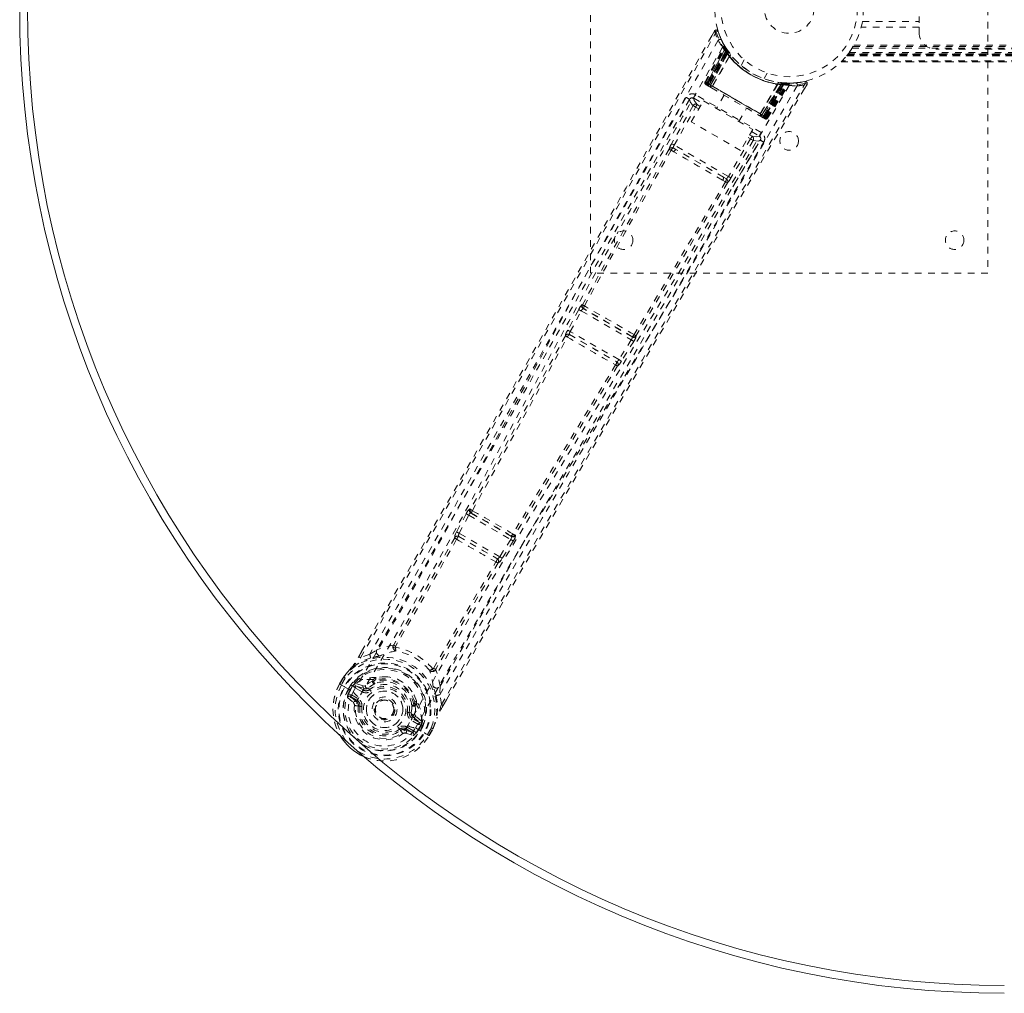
# Model space of a CAD drawing. Header units: inches. Extents: x 17.8 to 113.3, y 47.2 to 77.
# Tile 1 of 6: x 17.8 to 32.7, y 47.2 to 61.9. Entities that reach past the tile are written whole.
import ezdxf

# ---------------------------------------------------------------- set-up
doc = ezdxf.new("R2010")
doc.units = ezdxf.units.IN
doc.header["$MEASUREMENT"] = 0
doc.linetypes.add('SLD-Dashed', pattern=[0.075, 0.05, -0.025])
doc.linetypes.add('SLD-Solid', pattern=[0])

msp = doc.modelspace()

# ---------------------------------------------------------------- linework, layer by layer
at = {"color": 7, "linetype": 'SLD-Dashed', "lineweight": 0}
for p, q in [((26.458, 58.081), (26.458, 66.081)), ((32.458, 66.081), (32.458, 58.081)), ((31.423, 62.362), (31.423, 61.799)), ((30.566, 61.883), (31.423, 61.883)), ((28.33, 61.74), (28.289, 61.667)), ((28.356, 61.726), (28.385, 61.735)), ((31.423, 61.799), (30.547, 61.799)), ((31.423, 61.716), (31.423, 61.799)), ((28.187, 60.971), (28.472, 61.507)), ((28.199, 60.965), (28.479, 61.493)), ((28.492, 61.477), (28.215, 60.951)), ((28.215, 60.956), (28.49, 61.474)), ((28.499, 61.435), (28.221, 60.952)), ((28.479, 61.522), (28.471, 61.535)), ((28.479, 61.493), (28.472, 61.507)), ((28.53, 61.441), (28.49, 61.504)), ((28.532, 61.41), (28.49, 61.474)), ((28.499, 61.435), (28.523, 61.451)), ((28.502, 61.43), (28.499, 61.435)), ((28.502, 61.43), (28.526, 61.446)), ((28.508, 61.422), (28.531, 61.439)), ((28.51, 61.418), (28.534, 61.435)), ((28.523, 61.451), (28.526, 61.446)), ((28.531, 61.439), (28.53, 61.441)), ((28.534, 61.435), (28.531, 61.439)), ((30.411, 61.482), (100.756, 61.482)), ((30.426, 61.508), (100.74, 61.508)), ((30.437, 61.525), (100.73, 61.525)), ((33.923, 61.466), (31.673, 61.466)), ((28.225, 60.95), (28.502, 61.43)), ((28.232, 60.945), (28.508, 61.422)), ((28.51, 61.418), (28.236, 60.943)), ((28.519, 61.406), (28.249, 60.936)), ((28.251, 60.934), (28.522, 61.402)), ((28.272, 60.922), (28.532, 61.41)), ((28.532, 61.408), (28.273, 60.922)), ((28.298, 60.906), (28.556, 61.363)), ((28.557, 61.361), (28.3, 60.906)), ((28.519, 61.406), (28.543, 61.422)), ((28.522, 61.402), (28.545, 61.419)), ((28.532, 61.41), (28.532, 61.408)), ((28.543, 61.422), (28.545, 61.419)), ((28.557, 61.361), (28.556, 61.363)), ((28.573, 61.382), (28.571, 61.384)), ((28.78, 61.306), (28.732, 61.222)), ((100.91, 61.288), (30.256, 61.288)), ((30.331, 61.37), (30.327, 61.365)), ((30.327, 61.366), (100.84, 61.366)), ((100.84, 61.365), (30.327, 61.365)), ((30.331, 61.37), (100.836, 61.37)), ((30.332, 61.372), (100.835, 61.372)), ((100.833, 61.374), (30.334, 61.374)), ((30.334, 61.374), (100.833, 61.374)), ((100.823, 61.386), (30.343, 61.386)), ((100.82, 61.39), (30.347, 61.39)), ((30.348, 61.392), (100.819, 61.392)), ((30.35, 61.394), (100.817, 61.394)), ((30.366, 61.417), (100.8, 61.417)), ((30.243, 61.275), (100.923, 61.275)), ((100.922, 61.275), (30.244, 61.275)), ((30.245, 61.275), (100.922, 61.275)), ((29.078, 61.022), (29.126, 61.106)), ((28.187, 60.971), (28.199, 60.965)), ((28.196, 60.934), (28.199, 60.931)), ((28.2, 60.931), (28.2, 60.931)), ((28.207, 60.927), (28.211, 60.924)), ((28.215, 60.956), (28.272, 60.922)), ((28.218, 60.92), (28.222, 60.918)), ((29.095, 60.447), (28.225, 60.95)), ((28.226, 60.916), (28.284, 60.882)), ((28.236, 60.943), (29.084, 60.453)), ((28.249, 60.936), (28.251, 60.934)), ((29.069, 60.462), (28.251, 60.934)), ((28.273, 60.922), (28.272, 60.922)), ((28.298, 60.906), (28.3, 60.906)), ((29.288, 60.94), (29.021, 60.488)), ((29.021, 60.49), (29.285, 60.94)), ((29.047, 60.475), (29.339, 60.943)), ((29.341, 60.943), (29.048, 60.474)), ((29.339, 60.93), (29.069, 60.462)), ((29.072, 60.461), (29.343, 60.93)), ((29.084, 60.453), (29.359, 60.928)), ((29.364, 60.928), (29.088, 60.451)), ((29.373, 60.927), (29.095, 60.447)), ((29.1, 60.445), (29.379, 60.927)), ((29.102, 60.439), (29.418, 60.942)), ((29.106, 60.441), (29.417, 60.939)), ((29.122, 60.432), (29.439, 60.939)), ((29.133, 60.425), (29.455, 60.939)), ((29.288, 60.94), (29.285, 60.94)), ((29.299, 60.964), (29.296, 60.965)), ((29.342, 60.959), (29.339, 60.93)), ((29.339, 60.943), (29.341, 60.943)), ((29.417, 60.939), (29.341, 60.943)), ((29.346, 60.959), (29.343, 60.93)), ((29.346, 60.959), (29.375, 60.956)), ((29.361, 60.957), (29.359, 60.928)), ((29.366, 60.957), (29.361, 60.957)), ((29.366, 60.957), (29.364, 60.928)), ((29.368, 60.957), (29.367, 60.957)), ((29.443, 60.953), (29.368, 60.957)), ((29.375, 60.956), (29.373, 60.927)), ((29.379, 60.927), (29.373, 60.927)), ((29.375, 60.956), (29.381, 60.956)), ((29.381, 60.956), (29.379, 60.927)), ((29.381, 60.956), (29.39, 60.955)), ((29.408, 60.937), (29.404, 60.941)), ((29.455, 60.939), (29.439, 60.939)), ((29.479, 60.953), (29.464, 60.953)), ((29.556, 60.957), (29.485, 60.955)), ((29.696, 60.978), (29.567, 60.959)), ((29.684, 60.86), (29.728, 60.933)), ((29.728, 60.934), (29.702, 60.949)), ((27.953, 60.706), (27.552, 59.997)), ((27.954, 60.707), (27.953, 60.706)), ((27.966, 60.722), (27.954, 60.709)), ((27.959, 60.715), (27.954, 60.707)), ((28.016, 60.726), (28.144, 60.652)), ((29.036, 60.206), (28.046, 60.778)), ((28.477, 60.771), (28.361, 60.569)), ((28.006, 60.613), (27.682, 60.038)), ((27.721, 60.016), (28.045, 60.591)), ((27.979, 60.367), (28.162, 60.684)), ((28.006, 60.613), (28.045, 60.591)), ((28.093, 60.564), (28.045, 60.591)), ((28.115, 60.602), (28.067, 60.63)), ((28.162, 60.684), (28.908, 60.253)), ((28.698, 60.374), (28.815, 60.576)), ((29.008, 60.464), (29.066, 60.431)), ((29.021, 60.49), (29.021, 60.488)), ((29.048, 60.474), (29.047, 60.475)), ((29.048, 60.474), (29.106, 60.441)), ((29.069, 60.462), (29.072, 60.461)), ((29.07, 60.429), (29.073, 60.427)), ((29.081, 60.422), (29.085, 60.42)), ((29.085, 60.42), (29.086, 60.422)), ((29.091, 60.416), (29.091, 60.416)), ((29.092, 60.415), (29.096, 60.414)), ((29.122, 60.432), (29.133, 60.425)), ((28.725, 59.936), (27.979, 60.367)), ((28.908, 60.253), (28.725, 59.936)), ((28.875, 60.112), (28.539, 59.544)), ((28.838, 60.133), (28.875, 60.112)), ((28.861, 60.172), (28.898, 60.151)), ((28.89, 60.222), (29.006, 60.154)), ((29.021, 60.091), (29.026, 60.099)), ((29.022, 60.092), (29.028, 60.109)), ((27.748, 59.95), (27.707, 59.974)), ((28.539, 59.544), (27.721, 60.016)), ((28.468, 59.534), (27.748, 59.95)), ((28.914, 60.089), (28.578, 59.521)), ((28.607, 59.388), (29.02, 60.09)), ((29.02, 60.089), (29.021, 60.091)), ((27.674, 59.939), (27.716, 59.914)), ((28.509, 59.51), (28.468, 59.534)), ((28.453, 59.488), (28.496, 59.465)), ((32.458, 58.081), (26.458, 58.081)), ((26.336, 57.607), (26.33, 57.607)), ((26.279, 57.533), (26.112, 57.222)), ((26.151, 57.201), (26.318, 57.512)), ((26.318, 57.512), (27.072, 57.077)), ((26.347, 57.547), (26.353, 57.547)), ((27.088, 57.119), (26.347, 57.547)), ((26.078, 57.138), (26.078, 57.137)), ((26.14, 57.155), (26.14, 57.156)), ((26.14, 57.156), (26.852, 56.744)), ((26.886, 56.777), (26.151, 57.201)), ((27.084, 57.124), (27.088, 57.119)), ((27.149, 57.135), (27.145, 57.14)), ((27.072, 57.077), (26.886, 56.777)), ((27.11, 57.053), (26.924, 56.753)), ((26.852, 56.744), (26.852, 56.744)), ((26.867, 56.682), (26.868, 56.682)), ((24.578, 54.448), (24.434, 54.175)), ((24.644, 54.518), (24.631, 54.521)), ((24.648, 54.461), (24.661, 54.458)), ((25.265, 54.105), (24.648, 54.461)), ((24.473, 54.154), (24.617, 54.427)), ((24.617, 54.427), (25.251, 54.061)), ((24.434, 54.175), (24.419, 54.144)), ((25.086, 53.8), (24.473, 54.154)), ((24.405, 54.087), (24.405, 54.087)), ((24.467, 54.105), (24.466, 54.106)), ((24.466, 54.106), (25.048, 53.77)), ((25.251, 54.061), (25.086, 53.8)), ((25.289, 54.037), (25.124, 53.776)), ((25.256, 54.115), (25.265, 54.105)), ((25.316, 54.13), (25.325, 54.12)), ((25.048, 53.77), (25.047, 53.77)), ((25.062, 53.708), (25.063, 53.707)), ((25.124, 53.776), (25.105, 53.748)), ((22.954, 52.289), (22.999, 52.366)), ((23, 52.366), (22.956, 52.289)), ((23.122, 52.327), (23.229, 52.394)), ((23.122, 52.327), (22.981, 52.275)), ((22.667, 51.878), (22.726, 51.979)), ((22.727, 51.978), (22.668, 51.877)), ((22.752, 51.964), (22.694, 51.864)), ((22.729, 51.983), (22.726, 51.979)), ((22.727, 51.978), (22.752, 51.964)), ((23.177, 51.944), (23.166, 51.925)), ((23.195, 51.928), (23.184, 51.909)), ((22.667, 51.878), (22.671, 51.876)), ((22.671, 51.876), (22.717, 51.85)), ((22.717, 51.85), (22.737, 51.838)), ((22.737, 51.838), (22.742, 51.835)), ((22.742, 51.835), (22.872, 51.76)), ((22.799, 51.803), (22.835, 51.866)), ((22.799, 51.803), (22.799, 51.803)), ((22.86, 51.85), (22.825, 51.789)), ((22.83, 51.786), (22.825, 51.789)), ((22.868, 51.853), (22.83, 51.786)), ((22.835, 51.866), (22.836, 51.866)), ((22.861, 51.85), (22.875, 51.864)), ((22.875, 51.864), (22.868, 51.853)), ((22.897, 51.884), (22.893, 51.882)), ((23.005, 51.761), (22.893, 51.826)), ((22.897, 51.884), (22.912, 51.888)), ((22.908, 51.852), (23.033, 51.809)), ((23.02, 51.787), (22.908, 51.852)), ((22.912, 51.888), (22.912, 51.888)), ((22.912, 51.888), (22.912, 51.888)), ((23.022, 51.849), (22.912, 51.888)), ((23.033, 51.809), (23.02, 51.787)), ((23.089, 51.811), (23.101, 51.817)), ((23.101, 51.817), (23.119, 51.794)), ((24.184, 51.843), (24.18, 51.716)), ((22.784, 51.672), (22.875, 51.592)), ((22.919, 51.612), (22.829, 51.688)), ((22.829, 51.688), (22.929, 51.63)), ((22.844, 51.714), (22.944, 51.656)), ((22.872, 51.76), (22.872, 51.76)), ((22.919, 51.612), (22.929, 51.63)), ((23.827, 51.622), (23.829, 51.601)), ((24.205, 51.568), (24.18, 51.716)), ((24.23, 51.553), (24.28, 51.641)), ((24.23, 51.552), (24.281, 51.64)), ((22.949, 51.545), (22.95, 51.554)), ((22.973, 51.542), (22.949, 51.545)), ((23.787, 51.561), (23.798, 51.581)), ((23.821, 51.573), (23.81, 51.554)), ((23.719, 51.447), (23.748, 51.443)), ((23.748, 51.443), (23.749, 51.43)), ((23.86, 51.268), (23.748, 51.333)), ((23.775, 51.38), (23.763, 51.359)), ((23.875, 51.294), (23.763, 51.359)), ((23.775, 51.38), (23.875, 51.294)), ((23.905, 51.315), (23.816, 51.391)), ((23.588, 51.176), (23.574, 51.195)), ((23.596, 51.181), (23.588, 51.176)), ((23.624, 51.128), (23.588, 51.176)), ((23.662, 51.183), (23.672, 51.201)), ((23.773, 51.143), (23.662, 51.183)), ((23.672, 51.201), (23.773, 51.143)), ((23.687, 51.227), (23.788, 51.169)), ((23.813, 51.217), (23.944, 51.142)), ((23.896, 51.26), (23.857, 51.193)), ((23.857, 51.193), (23.862, 51.19)), ((23.862, 51.19), (23.897, 51.251)), ((23.924, 51.238), (23.888, 51.175)), ((23.902, 51.271), (23.896, 51.26)), ((23.897, 51.252), (23.902, 51.271)), ((23.924, 51.238), (23.897, 51.251)), ((23.905, 51.315), (23.908, 51.301)), ((23.909, 51.295), (23.908, 51.301)), ((23.924, 51.238), (23.924, 51.238)), ((23.993, 51.114), (24.05, 51.214)), ((24.016, 51.098), (24.075, 51.2)), ((24.018, 51.098), (24.076, 51.2)), ((24.076, 51.2), (24.078, 51.203)), ((23.666, 51.135), (23.781, 51.096)), ((23.944, 51.142), (23.949, 51.139)), ((23.949, 51.139), (23.969, 51.127)), ((23.969, 51.127), (24.014, 51.1)), ((24.014, 51.1), (24.018, 51.098))]:
    msp.add_line(p, q, dxfattribs=at)
at = {"color": 7, "linetype": 'SLD-Dashed', "lineweight": 0, "flags": 128}
for points in [[(22.999, 52.366), (24.311, 54.644), (25.655, 57.006), (26.993, 59.373), (28.33, 61.741)], [(28.33, 61.741), (28.331, 61.74), (28.332, 61.739), (28.338, 61.736), (28.346, 61.731), (28.351, 61.728), (28.356, 61.726)], [(28.382, 61.734), (28.378, 61.741), (28.372, 61.747), (28.365, 61.751), (28.358, 61.754), (28.35, 61.754), (28.343, 61.752), (28.337, 61.748), (28.332, 61.743)], [(28.386, 61.6), (27.596, 60.22), (26.817, 58.834), (26.05, 57.445), (25.292, 56.055), (24.698, 54.967), (24.1, 53.885), (23.493, 52.815), (22.873, 51.76)], [(22.981, 52.275), (23.351, 52.914), (23.741, 53.59), (24.15, 54.304), (24.58, 55.055), (24.975, 55.747), (25.384, 56.468), (25.479, 56.634), (25.574, 56.802), (25.669, 56.97), (25.735, 57.086), (25.799, 57.199), (25.866, 57.317), (25.935, 57.44), (26.158, 57.835), (26.407, 58.274), (26.68, 58.758), (26.853, 59.064), (27.036, 59.388), (27.234, 59.738), (27.418, 60.066), (27.66, 60.493), (27.874, 60.872), (28.062, 61.204), (28.222, 61.489), (28.356, 61.726)], [(28.475, 61.525), (28.475, 61.512), (28.472, 61.498)], [(28.475, 61.512), (28.473, 61.506), (28.472, 61.505)], [(28.493, 61.482), (28.491, 61.476), (28.49, 61.474)], [(28.499, 61.488), (28.503, 61.481), (28.523, 61.451)], [(29.456, 60.918), (28.657, 59.548), (27.847, 58.186), (27.027, 56.832), (26.203, 55.484), (25.557, 54.429), (24.919, 53.373), (24.297, 52.314), (23.697, 51.25)], [(29.578, 60.912), (28.778, 59.537), (27.967, 58.17), (27.148, 56.811), (26.324, 55.46), (25.678, 54.401), (25.04, 53.342), (24.416, 52.282), (23.813, 51.217)], [(24.205, 51.568), (24.611, 52.274), (25.036, 53.008), (25.48, 53.773), (25.884, 54.466), (26.146, 54.912), (26.42, 55.38), (26.707, 55.868), (26.992, 56.354), (27.24, 56.774), (27.568, 57.332), (27.917, 57.925), (28.288, 58.553), (28.632, 59.136), (29.702, 60.949)], [(24.281, 51.64), (25.592, 53.905), (26.965, 56.249), (28.347, 58.593), (29.728, 60.934)], [(28.221, 60.952), (28.208, 60.96), (28.197, 60.966), (28.189, 60.97), (28.187, 60.971)], [(28.199, 60.965), (28.202, 60.963), (28.209, 60.959), (28.22, 60.953), (28.232, 60.945)], [(28.215, 60.956), (28.212, 60.949), (28.212, 60.947)], [(28.212, 60.924), (28.212, 60.924), (28.213, 60.923), (28.215, 60.923), (28.219, 60.922)], [(28.249, 60.936), (28.242, 60.94), (28.235, 60.944), (28.229, 60.947), (28.224, 60.95), (28.219, 60.953), (28.216, 60.955), (28.215, 60.956), (28.215, 60.956)], [(28.225, 60.916), (28.226, 60.915), (28.227, 60.915)], [(28.273, 60.922), (28.271, 60.911), (28.273, 60.9)], [(28.298, 60.906), (28.278, 60.901), (28.273, 60.9)], [(28.286, 60.881), (28.464, 60.778), (28.646, 60.673), (28.827, 60.568), (29.006, 60.465)], [(28.3, 60.906), (28.479, 60.803), (28.66, 60.698), (28.842, 60.593), (29.021, 60.49)], [(29.725, 60.935), (29.727, 60.943), (29.728, 60.951), (29.727, 60.959), (29.724, 60.967), (29.719, 60.973), (29.713, 60.977), (29.706, 60.979), (29.698, 60.978)], [(27.902, 60.739), (27.717, 60.411), (27.506, 60.038), (27.275, 59.629), (27.067, 59.259), (26.957, 59.065), (26.848, 58.871), (26.738, 58.677), (26.614, 58.457), (26.489, 58.235), (26.367, 58.02), (26.119, 57.582), (25.889, 57.174), (25.676, 56.798), (25.468, 56.43), (25.226, 56.004), (24.811, 55.273), (24.391, 54.536), (23.956, 53.774), (23.53, 53.034), (23.122, 52.327)], [(27.954, 60.709), (26.387, 57.932), (24.815, 55.159), (23.229, 52.394)], [(27.954, 60.709), (27.96, 60.673), (28.006, 60.613)], [(28.046, 60.778), (28.035, 60.759), (28.025, 60.742), (28.019, 60.73), (28.016, 60.726)], [(28.067, 60.63), (28.022, 60.69), (28.016, 60.726)], [(28.067, 60.63), (28.067, 60.629), (28.065, 60.627), (28.063, 60.623), (28.06, 60.618), (28.057, 60.613), (28.053, 60.606), (28.049, 60.599), (28.045, 60.591)], [(29.021, 60.488), (29.027, 60.469), (29.029, 60.464)], [(29.029, 60.464), (29.039, 60.468), (29.047, 60.475)], [(29.106, 60.441), (29.106, 60.441), (29.104, 60.442), (29.101, 60.444), (29.097, 60.446), (29.092, 60.449), (29.086, 60.453), (29.079, 60.457), (29.072, 60.461)], [(29.073, 60.427), (29.076, 60.425), (29.079, 60.423), (29.081, 60.422), (29.081, 60.422)], [(29.074, 60.428), (29.077, 60.425), (29.079, 60.424), (29.08, 60.423), (29.08, 60.423)], [(29.088, 60.451), (29.101, 60.444), (29.111, 60.438), (29.119, 60.434), (29.122, 60.432)], [(29.133, 60.425), (29.131, 60.427), (29.124, 60.431), (29.113, 60.437), (29.1, 60.445)], [(28.898, 60.151), (28.897, 60.15), (28.896, 60.147), (28.894, 60.144), (28.891, 60.139), (28.888, 60.133), (28.884, 60.126), (28.88, 60.119), (28.875, 60.112)], [(28.914, 60.089), (28.91, 60.092), (28.901, 60.097), (28.889, 60.104), (28.875, 60.112)], [(29.006, 60.154), (28.972, 60.141), (28.898, 60.151)], [(29.006, 60.154), (29.009, 60.159), (29.015, 60.17), (29.025, 60.187), (29.036, 60.206)], [(24.18, 51.716), (24.55, 52.357), (24.937, 53.025), (25.341, 53.719), (25.727, 54.381), (26.119, 55.05), (26.512, 55.719), (26.896, 56.37), (27.264, 56.995), (27.607, 57.577), (27.992, 58.229), (28.353, 58.84), (28.707, 59.44), (29.074, 60.062)], [(24.184, 51.843), (25.785, 54.598), (27.402, 57.346), (29.022, 60.092)], [(27.646, 59.957), (26.987, 58.783), (26.336, 57.607)], [(27.721, 60.016), (27.707, 60.024), (27.695, 60.031), (27.686, 60.036), (27.682, 60.038)], [(28.468, 59.534), (28.291, 59.636), (28.113, 59.739), (27.929, 59.845), (27.748, 59.95)], [(28.914, 60.089), (28.988, 60.079), (29.019, 60.091)], [(26.364, 57.588), (27.015, 58.765), (27.674, 59.939)], [(28.453, 59.488), (28.27, 59.594), (28.085, 59.701), (27.899, 59.808), (27.716, 59.914)], [(28.509, 59.51), (28.522, 59.498), (28.528, 59.486)], [(28.578, 59.521), (28.574, 59.523), (28.565, 59.528), (28.553, 59.536), (28.539, 59.544)], [(28.496, 59.465), (27.808, 58.307), (27.114, 57.155)], [(28.525, 59.449), (27.838, 58.292), (27.145, 57.14)], [(26.824, 58.617), (26.128, 57.351), (25.374, 55.963), (24.782, 54.876), (24.187, 53.796), (23.581, 52.727), (22.959, 51.675)], [(26.318, 57.512), (26.311, 57.516), (26.304, 57.52), (26.297, 57.523), (26.292, 57.526), (26.287, 57.529), (26.283, 57.531), (26.28, 57.532), (26.279, 57.533)], [(26.078, 57.137), (25.361, 55.825), (24.644, 54.518)], [(26.112, 57.222), (26.096, 57.192), (26.096, 57.191)], [(26.151, 57.201), (26.144, 57.205), (26.137, 57.209), (26.13, 57.212), (26.125, 57.215), (26.12, 57.218), (26.116, 57.22), (26.113, 57.221), (26.112, 57.222)], [(24.673, 54.496), (25.39, 55.804), (26.107, 57.118)], [(27.11, 57.053), (27.108, 57.054), (27.106, 57.056), (27.102, 57.058), (27.097, 57.061), (27.092, 57.064), (27.086, 57.068), (27.079, 57.072), (27.072, 57.077)], [(26.836, 56.697), (26.057, 55.419), (25.283, 54.144)], [(26.867, 56.682), (26.089, 55.405), (25.316, 54.13)], [(26.873, 56.701), (26.873, 56.699), (26.867, 56.682)], [(26.924, 56.753), (26.923, 56.754), (26.92, 56.756), (26.916, 56.758), (26.912, 56.761), (26.906, 56.764), (26.9, 56.768), (26.893, 56.772), (26.886, 56.777)], [(26.924, 56.753), (26.906, 56.725), (26.905, 56.724)], [(24.617, 54.427), (24.61, 54.431), (24.603, 54.435), (24.597, 54.438), (24.591, 54.441), (24.586, 54.443), (24.582, 54.446), (24.579, 54.447), (24.578, 54.448)], [(24.617, 54.427), (24.621, 54.435), (24.625, 54.442), (24.634, 54.453), (24.642, 54.46), (24.648, 54.461)], [(24.473, 54.154), (24.466, 54.158), (24.459, 54.161), (24.453, 54.164), (24.447, 54.167), (24.442, 54.17), (24.438, 54.172), (24.435, 54.174), (24.434, 54.175)], [(24.405, 54.087), (23.948, 53.274), (23.485, 52.47)], [(24.434, 54.064), (23.977, 53.251), (23.512, 52.446)], [(25.265, 54.105), (25.267, 54.099), (25.265, 54.089), (25.26, 54.076), (25.256, 54.068), (25.251, 54.061)], [(25.289, 54.037), (25.287, 54.038), (25.284, 54.04), (25.28, 54.043), (25.276, 54.046), (25.27, 54.049), (25.264, 54.053), (25.258, 54.057), (25.251, 54.061)], [(24.087, 52.114), (24.553, 52.919), (25.028, 53.721)], [(25.062, 53.708), (24.587, 52.906), (24.122, 52.102)], [(25.086, 53.8), (25.081, 53.793), (25.076, 53.786), (25.065, 53.776), (25.055, 53.77), (25.051, 53.77), (25.049, 53.77), (25.048, 53.77)], [(25.124, 53.776), (25.12, 53.779), (25.111, 53.784), (25.099, 53.792), (25.086, 53.8)], [(23.479, 52.463), (23.351, 52.437), (23.229, 52.394)], [(23.479, 52.463), (23.475, 52.453), (23.475, 52.443), (23.477, 52.435), (23.482, 52.428), (23.489, 52.425), (23.498, 52.424), (23.507, 52.426), (23.516, 52.431)], [(23.512, 52.446), (23.512, 52.444), (23.511, 52.442), (23.512, 52.438), (23.516, 52.431)], [(23.138, 52.271), (22.989, 52.214), (22.843, 52.12)], [(22.956, 52.289), (22.955, 52.289), (22.954, 52.289), (22.954, 52.289)], [(23.285, 52.306), (23.277, 52.303), (23.265, 52.3)], [(22.726, 51.979), (22.785, 52.055), (22.836, 52.112)], [(22.843, 52.12), (22.789, 52.061), (22.729, 51.983)], [(22.843, 52.12), (22.839, 52.117), (22.836, 52.112)], [(24.073, 52.11), (24.081, 52.11), (24.085, 52.111), (24.086, 52.112), (24.087, 52.114)], [(24.073, 52.11), (24.073, 52.099), (24.075, 52.09), (24.08, 52.083), (24.087, 52.079), (24.096, 52.078), (24.104, 52.08), (24.112, 52.085), (24.119, 52.093)], [(24.184, 51.843), (24.161, 51.97), (24.119, 52.093)], [(22.726, 51.979), (22.726, 51.979), (22.727, 51.978), (22.727, 51.978)], [(22.729, 51.983), (22.729, 51.982), (22.731, 51.981), (22.733, 51.979), (22.736, 51.977), (22.74, 51.974), (22.743, 51.971), (22.748, 51.967), (22.752, 51.964)], [(23.166, 51.925), (23.114, 51.897), (23.057, 51.855)], [(23.368, 51.986), (23.311, 51.988), (23.216, 51.974)], [(22.694, 51.864), (22.634, 51.73), (22.602, 51.588), (22.598, 51.441), (22.623, 51.297), (22.675, 51.161), (22.752, 51.036), (22.795, 50.991)], [(22.669, 51.877), (22.668, 51.878), (22.667, 51.878), (22.667, 51.878)], [(22.825, 51.789), (22.822, 51.79), (22.816, 51.794), (22.808, 51.798), (22.799, 51.803)], [(22.836, 51.866), (22.844, 51.86), (22.852, 51.855), (22.857, 51.852), (22.86, 51.85)], [(22.86, 51.85), (22.861, 51.85), (22.861, 51.85)], [(22.893, 51.826), (22.879, 51.838), (22.868, 51.853)], [(22.908, 51.852), (22.908, 51.852), (22.907, 51.85), (22.906, 51.848), (22.904, 51.844), (22.901, 51.84), (22.899, 51.836), (22.896, 51.831), (22.893, 51.826)], [(23.005, 51.761), (23.008, 51.766), (23.011, 51.771), (23.014, 51.776), (23.016, 51.78), (23.018, 51.783), (23.019, 51.785), (23.02, 51.787), (23.02, 51.787)], [(23.057, 51.855), (23.037, 51.847), (23.022, 51.849)], [(23.137, 51.77), (23.133, 51.774), (23.13, 51.779), (23.127, 51.783), (23.124, 51.786), (23.122, 51.789), (23.12, 51.792), (23.119, 51.793), (23.119, 51.794)], [(24.085, 51.827), (24.081, 51.839), (24.079, 51.847)], [(22.798, 51.72), (22.821, 51.722), (22.844, 51.714)], [(22.844, 51.714), (22.841, 51.709), (22.838, 51.704), (22.835, 51.7), (22.833, 51.696), (22.831, 51.693), (22.83, 51.69), (22.829, 51.689), (22.829, 51.688)], [(23.697, 51.25), (23.653, 51.185), (23.595, 51.131), (23.527, 51.09), (23.45, 51.064), (23.368, 51.054), (23.285, 51.06), (23.204, 51.081), (23.128, 51.116), (23.059, 51.164), (23.001, 51.224), (22.954, 51.293), (22.922, 51.369), (22.906, 51.448), (22.907, 51.528), (22.925, 51.605), (22.959, 51.675)], [(22.944, 51.656), (22.942, 51.651), (22.939, 51.646), (22.936, 51.642), (22.934, 51.638), (22.932, 51.634), (22.931, 51.632), (22.93, 51.63), (22.929, 51.63)], [(23.827, 51.622), (23.792, 51.711), (23.761, 51.759)], [(24.123, 51.703), (24.148, 51.545), (24.14, 51.372)], [(23.003, 51.538), (22.997, 51.538), (22.992, 51.539), (22.987, 51.54), (22.982, 51.54), (22.979, 51.541), (22.976, 51.541), (22.974, 51.541), (22.973, 51.542)], [(23.748, 51.443), (23.756, 51.509), (23.755, 51.564)], [(23.81, 51.554), (23.811, 51.494), (23.803, 51.424)], [(24.23, 51.552), (24.231, 51.552), (24.23, 51.553), (24.228, 51.554), (24.225, 51.556), (24.221, 51.559), (24.216, 51.562), (24.21, 51.565), (24.205, 51.568)], [(23.69, 51.451), (23.695, 51.45), (23.701, 51.449), (23.706, 51.449), (23.71, 51.448), (23.714, 51.448), (23.717, 51.447), (23.719, 51.447), (23.719, 51.447)], [(23.748, 51.333), (23.751, 51.338), (23.754, 51.342), (23.756, 51.347), (23.758, 51.351), (23.76, 51.354), (23.762, 51.356), (23.763, 51.358), (23.763, 51.359)], [(23.803, 51.424), (23.806, 51.403), (23.816, 51.391)], [(24.076, 51.2), (24.112, 51.288), (24.136, 51.361)], [(24.078, 51.203), (24.112, 51.286), (24.14, 51.372)], [(24.136, 51.361), (24.139, 51.366), (24.14, 51.372)], [(23.556, 51.219), (23.559, 51.214), (23.562, 51.21), (23.565, 51.206), (23.568, 51.202), (23.57, 51.199), (23.572, 51.197), (23.573, 51.195), (23.574, 51.195)], [(23.687, 51.227), (23.684, 51.222), (23.681, 51.217), (23.679, 51.213), (23.677, 51.209), (23.675, 51.206), (23.673, 51.203), (23.672, 51.202), (23.672, 51.201)], [(23.86, 51.268), (23.863, 51.273), (23.866, 51.278), (23.868, 51.282), (23.871, 51.286), (23.873, 51.289), (23.874, 51.292), (23.875, 51.293), (23.875, 51.294)], [(23.896, 51.26), (23.877, 51.261), (23.86, 51.268)], [(23.897, 51.252), (23.897, 51.251), (23.897, 51.251)], [(24.078, 51.203), (24.077, 51.204), (24.075, 51.205), (24.072, 51.206), (24.069, 51.207), (24.065, 51.209), (24.06, 51.21), (24.055, 51.212), (24.05, 51.214)], [(24.05, 51.214), (24.056, 51.211), (24.061, 51.208), (24.066, 51.205), (24.07, 51.203), (24.073, 51.201), (24.075, 51.2)], [(24.075, 51.2), (24.075, 51.2), (24.076, 51.2), (24.076, 51.2)], [(23.773, 51.143), (23.773, 51.143), (23.774, 51.145), (23.776, 51.147), (23.778, 51.151), (23.78, 51.155), (23.782, 51.159), (23.785, 51.164), (23.788, 51.169)], [(23.788, 51.169), (23.806, 51.153), (23.816, 51.132)], [(24.018, 51.098), (24.018, 51.098), (24.017, 51.099), (24.017, 51.099)]]:
    msp.add_lwpolyline(points, dxfattribs=at)
at = {"color": 7, "linetype": 'SLD-Dashed', "lineweight": 0}
for centre, radius in [((29.458, 62.081), 1.125), ((29.458, 62.081), 1.03), ((29.458, 62.081), 0.375), ((29.458, 60.081), 0.141), ((26.958, 58.581), 0.14), ((31.958, 58.581), 0.14), ((23.346, 51.494), 0.7), ((23.346, 51.494), 0.69), ((23.346, 51.494), 0.623), ((23.346, 51.494), 0.32), ((23.346, 51.494), 0.275), ((23.346, 51.494), 0.188), ((23.346, 51.494), 0.157), ((23.346, 51.494), 0.142), ((23.346, 51.494), 0.139), ((23.346, 51.494), 0.138)]:
    msp.add_circle(centre, radius, dxfattribs=at)
at = {"color": 7, "linetype": 'SLD-Solid', "lineweight": 15}
for centre, radius, start, end in [((32.708, 62.081), 14.875, 90, 270), ((32.708, 62.081), 14.757, 90, 270), ((32.708, 62.081), 14.757, 90, 270), ((23.346, 51.494), 0.78, 210.2909, 246.7332), ((23.346, 51.494), 0.78, 210.3758, 246.6483)]:
    msp.add_arc(centre, radius, start, end, dxfattribs=at)
at = {"color": 7, "linetype": 'SLD-Dashed', "lineweight": 0}
for centre, radius, start, end in [((28.356, 61.726), 0.03, 17.8474, 150.5307), ((29.47, 62.113), 1.199, 198.102, 205.339), ((29.452, 62.078), 1.12, 197.8965, 205.3624), ((29.458, 62.081), 1.158, 197.8713, 282.1369), ((28.412, 61.585), 0.03, 25.9264, 149.7367), ((29.562, 62.29), 1.364, 210.4146, 215.5506), ((29.457, 62.08), 1.127, 205.3409, 210.4757), ((31.673, 61.716), 0.25, 180, 270), ((162.701, -16.314), 155.168, 149.90297, 151.09941), ((28.482, 61.466), 0.0429, 84.1693, 132.9914), ((29.474, 62.108), 1.19, 210.88, 269.12), ((28.445, 61.521), 0.03, 331.9852, 28.9177), ((29.428, 62.064), 1.093, 208.909, 209.8163), ((28.41, 61.499), 0.0707, 1.4566, 28.8969), ((29.272, 61.771), 0.843, 198.2754, 203.509), ((29.476, 62.093), 1.151, 209.9201, 213.9608), ((28.453, 61.507), 0.0299, 331.8945, 29.7037), ((29.313, 61.996), 0.959, 209.6203, 212.5242), ((29.247, 61.759), 0.812, 199.0982, 204.4488), ((29.458, 62.081), 1.127, 210.4732, 269.5268), ((28.464, 61.488), 0.03, 346.8686, 31.2468), ((28.464, 61.488), 0.0299, 331.7905, 30.7607), ((29.456, 62.079), 1.125, 210.7753, 215.7153), ((29.264, 61.762), 0.825, 200.4073, 205.5762), ((28.505, 61.424), 0.0297, 331.4818, 34.4704), ((28.506, 61.423), 0.0297, 331.4675, 34.5561), ((29.458, 62.081), 1.125, 322.2649, 329.3819), ((29.458, 62.08), 1.155, 214.2143, 265.7858), ((29.458, 62.08), 1.155, 214.9105, 265.0895), ((29.458, 62.08), 1.155, 215.8865, 264.1135), ((29.199, 61.716), 0.734, 204.76, 208.7634), ((28.541, 61.39), 0.0311, 298.3285, 349.6333), ((28.54, 61.391), 0.0345, 298.9561, 345.1675), ((29.44, 62.049), 1.12, 217.9256, 262.0743), ((29.447, 62.092), 1.141, 314.3144, 315.1741), ((29.455, 62.083), 1.129, 320.9389, 323.8227), ((29.557, 62.003), 1, 321.0318, 322.4905), ((28.214, 60.957), 0.03, 151.9842, 240.0074), ((28.215, 60.957), 0.0305, 152.3577, 219.3704), ((28.225, 60.951), 0.03, 151.9832, 216.5656), ((28.226, 60.952), 0.0315, 207.9435, 240.6786), ((28.168, 60.821), 0.114, 70.0892, 73.9656), ((28.93, 60.538), 0.821, 149.7619, 151.6299), ((28.521, 61.454), 0.614, 239.5538, 240.4508), ((28.241, 60.942), 0.03, 151.9219, 239.9446), ((28.577, 60.738), 0.41, 149.0119, 153.0566), ((28.598, 60.726), 0.426, 149.0561, 152.9511), ((28.597, 60.727), 0.421, 149.0349, 152.9803), ((28.63, 60.707), 0.445, 149.0958, 152.8244), ((28.632, 60.706), 0.444, 149.0914, 152.8286), ((28.299, 60.908), 0.0299, 151.7964, 239.8158), ((28.299, 60.904), 0.0265, 188.3688, 239.3865), ((29.32, 60.94), 0.0345, 134.8323, 181.0467), ((29.319, 60.941), 0.031, 130.2221, 181.6834), ((29.272, 61.672), 0.733, 271.239, 275.2436), ((29.435, 61.823), 0.868, 263.5576, 265.483), ((29.364, 60.927), 0.0297, 85.4456, 148.5274), ((29.366, 60.927), 0.0297, 85.5239, 148.5268), ((29.281, 61.743), 0.815, 274.3921, 279.6249), ((29.347, 60.85), 0.109, 61.2433, 90.4845), ((29.286, 61.729), 0.805, 275.5283, 280.9266), ((29.284, 61.761), 0.839, 276.4799, 281.7358), ((29.365, 60.817), 0.137, 59.4097, 83.5135), ((29.442, 60.923), 0.0299, 89.2498, 148.2002), ((29.464, 60.923), 0.0299, 90.3029, 148.0922), ((29.459, 61.794), 0.841, 268.7967, 270.3458), ((29.458, 62.081), 1.128, 269.5268, 274.6573), ((29.414, 60.928), 0.0429, 347.0226, 35.8132), ((29.48, 60.923), 0.03, 91.0801, 148.0122), ((29.588, 62.276), 1.364, 264.4494, 269.5851), ((29.459, 62.073), 1.12, 274.6374, 282.1026), ((29.552, 60.927), 0.03, 330.2615, 94.0754), ((29.48, 62.114), 1.206, 274.6784, 281.8739), ((29.702, 60.949), 0.03, 329.4724, 102.1491), ((29.638, 60.951), 0.0638, 358.6103, 25.7898), ((27.994, 60.687), 0.105, 59.9149, 150.6379), ((26.489, 58.207), 2.899, 59.6484, 60.8343), ((27.994, 60.687), 0.045, 60.0231, 127.987), ((28.045, 60.591), 0.0451, 60.4257, 150.3585), ((29.019, 60.489), 0.0266, 240.7966, 291.4522), ((29.023, 60.49), 0.0299, 240.1886, 328.2023), ((28.681, 60.678), 0.444, 327.1765, 330.915), ((28.682, 60.678), 0.446, 327.181, 330.9004), ((29.079, 60.464), 0.0353, 231.8153, 320.674), ((29.081, 60.457), 0.03, 240.0664, 328.064), ((28.712, 60.66), 0.426, 327.0565, 330.9483), ((28.351, 60.873), 0.849, 328.4161, 330.2233), ((28.737, 60.646), 0.41, 326.9364, 330.985), ((29.097, 60.449), 0.0314, 239.3022, 272.3749), ((29.009, 60.331), 0.119, 45.9048, 49.5708), ((29.096, 60.448), 0.03, 263.4988, 328.0207), ((29.108, 60.441), 0.03, 240.0042, 328.0073), ((29.107, 60.442), 0.0305, 260.7159, 327.6404), ((28.875, 60.112), 0.0451, 329.6176, 59.5759), ((28.984, 60.115), 0.045, 352.013, 59.9746), ((28.984, 60.116), 0.105, 329.3649, 60.0824), ((27.926, 59.882), 0.29, 147.3621, 165.0106), ((27.685, 59.933), 0.0456, 61.9246, 148.9997), ((27.797, 60.167), 0.259, 234.2327, 241.5492), ((27.742, 59.907), 0.075, 118.0001, 154.8108), ((27.784, 59.971), 0.0772, 144.5293, 178.3854), ((27.777, 59.891), 0.0652, 116.4241, 159.4433), ((27.606, 57.602), 2.865, 59.1588, 60.3587), ((28.403, 59.53), 0.0652, 320.543, 3.5462), ((28.434, 59.508), 0.0756, 325.3467, 1.8411), ((28.469, 59.576), 0.0773, 301.6267, 335.4607), ((28.321, 59.654), 0.289, 314.9804, 332.6464), ((28.631, 59.685), 0.258, 238.4461, 245.7758), ((28.493, 59.47), 0.0384, 327.088, 25.3583), ((26.483, 57.447), 0.222, 133.6424, 157.1185), ((26.37, 57.586), 0.0451, 151.9445, 239.446), ((26.376, 57.585), 0.0451, 151.9578, 239.43), ((26.425, 57.709), 0.135, 228.857, 243.282), ((26.41, 57.553), 0.057, 142.6132, 186.4854), ((8.662, 26.06), 36.157, 59.314, 60.6861), ((26.375, 57.494), 0.0601, 118.6015, 163.0898), ((10.206, 28.734), 33.029, 59.2676, 60.7325), ((26.195, 57.128), 0.118, 147.9821, 175.3741), ((26.118, 57.116), 0.0452, 60.638, 151.6248), ((26.118, 57.116), 0.0451, 60.6286, 151.6315), ((26.162, 57.228), 0.123, 227.6669, 243.6526), ((26.172, 57.093), 0.0697, 116.9343, 159.0777), ((26.202, 57.165), 0.0626, 144.476, 188.4633), ((43.165, 85.822), 33.341, 239.2942, 240.7058), ((27.062, 57.176), 0.0567, 293.3841, 337.5172), ((27.106, 57.164), 0.0451, 240.5797, 328.028), ((27.11, 57.158), 0.0451, 240.5553, 328.0615), ((26.933, 57.187), 0.221, 322.877, 346.3649), ((27.189, 57.268), 0.136, 236.7338, 251.1187), ((43.25, 85.968), 33.559, 239.281, 240.7189), ((27.028, 57.118), 0.0601, 316.8944, 1.4046), ((26.782, 56.741), 0.0697, 320.9188, 3.0576), ((26.905, 56.801), 0.125, 236.4439, 252.2396), ((26.829, 56.803), 0.0626, 291.5386, 335.5223), ((26.83, 56.707), 0.0433, 352.771, 60.2228), ((26.829, 56.706), 0.0451, 328.3771, 59.369), ((26.801, 56.779), 0.118, 304.6518, 332.0075), ((24.732, 54.39), 0.165, 127.6305, 159.4107), ((24.671, 54.5), 0.0451, 152.4856, 239.1408), ((24.684, 54.497), 0.0451, 152.5996, 239.1015), ((24.713, 54.579), 0.0921, 221.4743, 243.9762), ((24.722, 54.46), 0.0612, 143.9367, 181.5353), ((8.509, 25.796), 32.9, 59.402, 60.5976), ((6.445, 22.221), 37.067, 59.4558, 60.5439), ((24.523, 54.123), 0.0587, 147.8252, 196.6407), ((24.498, 54.094), 0.0933, 147.5408, 184.1276), ((24.445, 54.066), 0.0451, 61.0461, 152.1504), ((24.444, 54.066), 0.0451, 61.043, 152.1405), ((24.472, 54.144), 0.088, 220.2522, 243.9494), ((24.515, 54.032), 0.0872, 123.191, 158.1929), ((41.109, 82.26), 32.758, 239.3995, 240.6003), ((41.466, 82.878), 33.419, 239.4259, 240.5741), ((25.227, 54.169), 0.0607, 298.3049, 336.2259), ((25.278, 54.154), 0.0451, 240.8962, 327.3979), ((25.287, 54.145), 0.0451, 240.8647, 327.5091), ((25.334, 54.22), 0.0919, 236.0239, 258.5456), ((25.161, 54.142), 0.165, 320.5902, 352.3683), ((24.96, 53.775), 0.0873, 321.8207, 356.7938), ((25.078, 53.795), 0.0889, 236.1777, 259.6245), ((25.024, 53.732), 0.0451, 327.8488, 58.9519), ((25.025, 53.731), 0.0451, 327.8496, 58.9609), ((25.022, 53.791), 0.0933, 295.863, 332.468), ((23.283, 52.366), 0.0608, 152.3811, 271.9733), ((23.66, 51.501), 0.887, 99.1298, 114.9717), ((23.533, 52.436), 0.0608, 153.672, 256.5382), ((23.472, 52.476), 0.0143, 297.5359, 333.3725), ((23.549, 52.516), 0.0795, 216.0596, 242.5062), ((23.591, 52.409), 0.0786, 163.3309, 203.7346), ((23.339, 51.482), 0.965, 40.5265, 79.4748), ((23.376, 51.545), 0.844, 39.773, 80.2271), ((23.346, 51.494), 0.787, 338.3239, 141.6761), ((23.346, 51.494), 0.758, 338.3239, 141.6762), ((21.9, 52.865), 1.202, 321.1877, 331.3417), ((20.167, 54.637), 3.674, 316.7608, 319.9896), ((22.82, 52.009), 0.311, 58.9394, 64.203), ((23.742, 52.482), 0.64, 194.0719, 199.2741), ((23.688, 50.136), 2.204, 101.0583, 104.4311), ((23.346, 51.494), 0.632, 336.0644, 143.9358), ((23.346, 51.494), 0.602, 336.2697, 143.7303), ((24.016, 52.164), 0.0786, 276.2644, 316.6708), ((24.069, 52.127), 0.0608, 223.4564, 326.333), ((23.195, 51.769), 0.887, 5.029, 20.8698), ((24.13, 52.181), 0.0795, 237.4897, 263.9463), ((24.134, 52.094), 0.0142, 146.5547, 182.5461), ((23.183, 51.484), 0.491, 86.1259, 125.5142), ((23.131, 51.507), 0.44, 83.9345, 119.9017), ((23.194, 51.913), 0.0305, 155.6276, 286.0657), ((23.208, 51.954), 0.0504, 214.2066, 241.7599), ((23.232, 51.914), 0.0623, 104.5982, 150.8707), ((23.219, 51.973), 0.0506, 214.3096, 241.7542), ((23.341, 51.484), 0.453, 9.7486, 110.2508), ((23.223, 51.911), 0.0326, 102.1687, 148.3602), ((23.253, 51.959), 0.0404, 157.31, 202.7761), ((23.328, 51.462), 0.494, 16.9719, 103.028), ((23.355, 51.51), 0.476, 31.472, 88.5269), ((23.346, 51.494), 0.78, 150, 210.2909), ((23.346, 51.494), 0.78, 150.5288, 210.3758), ((22.292, 51.147), 0.822, 60.7473, 62.7248), ((23.345, 51.494), 0.627, 150.4894, 218.0738), ((23.346, 51.494), 0.599, 150.5443, 329.4557), ((23.346, 51.494), 0.593, 150.5524, 157.6091), ((22.966, 51.794), 0.115, 129.6931, 142.2727), ((22.923, 51.879), 0.0305, 173.8261, 240.9561), ((23.065, 51.864), 0.119, 240, 307.2265), ((23.048, 51.835), 0.0299, 150.9958, 238.9454), ((23.065, 51.864), 0.089, 240, 307.226), ((23.059, 51.859), 0.0565, 241.9539, 301.5709), ((23.086, 51.844), 0.031, 160.1677, 298.1963), ((23.346, 51.494), 0.275, 0.0001, 179.9999), ((23.405, 51.465), 0.465, 115.8374, 130.7962), ((23.346, 51.494), 0.376, 352.774, 127.226), ((23.346, 51.494), 0.346, 352.774, 127.2259), ((23.22, 51.916), 0.0371, 190.1761, 240.7176), ((23.349, 51.5), 0.411, 9.0117, 110.9887), ((24.133, 51.876), 0.0608, 208.0289, 327.6193), ((21.995, 51.11), 2.209, 15.5724, 18.9381), ((22.988, 51.642), 0.206, 157.661, 171.6532), ((22.813, 51.663), 0.0299, 58.0498, 162.1038), ((23.34, 51.483), 0.543, 149.3658, 330.634), ((23.085, 51.891), 0.249, 211.703, 239.8613), ((22.885, 51.553), 0.089, 352.774, 60), ((22.885, 51.553), 0.119, 352.7742, 59.9989), ((23.795, 51.646), 0.0404, 277.2277, 322.6828), ((23.413, 51.346), 0.497, 354.8164, 33.6276), ((24.003, 52.334), 0.643, 280.7365, 285.9166), ((22.905, 51.586), 0.0301, 61.4581, 167.6151), ((22.845, 51.558), 0.0455, 352.5585, 48.6227), ((23.346, 51.494), 0.459, 172.774, 307.226), ((22.743, 50.157), 1.403, 81.5622, 83.9854), ((22.879, 51.553), 0.0714, 0.3062, 55.2529), ((23.346, 51.494), 0.4, 172.774, 307.226), ((23.346, 51.494), 0.376, 172.774, 307.226), ((23.346, 51.494), 0.346, 172.7738, 307.2261), ((23.346, 51.494), 0.275, 180.0001, 359.9999), ((23.785, 51.571), 0.0305, 193.9308, 324.3708), ((23.774, 51.596), 0.0371, 239.2691, 289.8359), ((23.813, 51.604), 0.0505, 238.2739, 265.7476), ((23.769, 51.596), 0.0326, 331.6458, 17.8341), ((23.824, 51.624), 0.0506, 238.2491, 265.6834), ((23.784, 51.599), 0.0444, 325.0094, 2.6877), ((23.466, 51.315), 0.439, 0.0682, 36.0868), ((25.256, 50.927), 1.201, 148.6563, 158.8165), ((27.664, 50.31), 3.68, 160.0125, 163.2359), ((23.808, 51.436), 0.119, 172.7741, 239.9985), ((23.808, 51.436), 0.089, 172.774, 240), ((23.779, 51.444), 0.031, 181.5896, 320.054), ((23.806, 51.428), 0.0567, 178.2303, 237.9718), ((23.79, 51.406), 0.0299, 241.045, 329.0052), ((23.349, 51.489), 0.624, 237.4578, 329.7379), ((23.628, 51.124), 0.119, 60.0006, 127.2249), ((23.628, 51.124), 0.089, 60, 127.226), ((23.631, 51.119), 0.0715, 64.7853, 119.7545), ((23.646, 51.158), 0.0301, 312.3517, 58.5738), ((23.818, 51.458), 0.242, 239.7364, 268.8245), ((23.346, 51.494), 0.593, 322.3909, 329.4476), ((23.422, 50.415), 0.891, 58.5068, 60.4121), ((23.891, 51.32), 0.0305, 239.0352, 306.1775), ((23.826, 51.306), 0.0841, 335.3859, 352.6501), ((24.05, 51.214), 0.03, 330.2178, 335.2738), ((23.349, 51.489), 0.745, 237.9632, 329.7692), ((23.346, 51.494), 0.78, 246.6483, 329.4712), ((23.346, 51.494), 0.78, 246.7332, 329.4852), ((23.652, 51.092), 0.0455, 71.3595, 127.465), ((23.759, 51.116), 0.0299, 317.8894, 61.9479), ((23.653, 51.258), 0.206, 308.34, 322.3421), ((23.451, 50.217), 1.048, 57.3277, 58.8787)]:
    msp.add_arc(centre, radius, start, end, dxfattribs=at)

doc.saveas('drawing.dxf')
